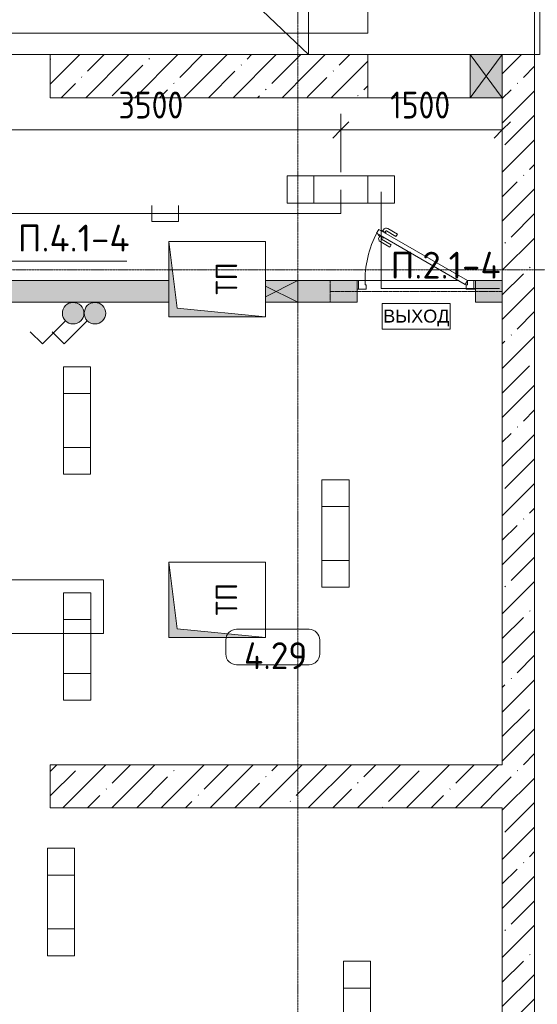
# Model space of a CAD drawing. Header units: millimetres. Extents: x -32229 to 170644, y -13689 to 125138.
# Tile 220 of 256: x 105321 to 110130, y 21325 to 30475. Entities that reach past the tile are written whole.
import ezdxf

# ---------------------------------------------------------------- set-up
doc = ezdxf.new("R2010")
doc.units = ezdxf.units.MM
for name, pattern in [('3_ Штрих_ 1 х 1 мм', [2, 1, -1]), ('ADSK_Линия сетки', [25, 20, -2.5, 0, -2.5]), ('ADSK_Штриховая_ш3 п1_5', [4.5, 3, -1.5])]:
    doc.linetypes.add(name, pattern=pattern)
for name, color, linetype, lineweight in [('A-ANNO-DIMS', 7, 'Continuous', 9), ('A-ANNO-DIMS-200', 7, 'Continuous', 9), ('A-ANNO-NOTE', 7, 'Continuous', 18), ('A-AREA-IDEN', 7, 'Continuous', 9), ('A-DETL-THIN', 7, 'Continuous', 9), ('A-DOOR', 7, 'Continuous', 18), ('A-DOOR-FRAM', 7, 'Continuous', 9), ('A-DOOR-OPNG', 7, 'Continuous', 18), ('A-FLOR', 7, 'Continuous', 18), ('A-GENM', 7, 'Continuous', 18), ('A-GLAZ', 7, 'Continuous', 18), ('A-WALL', 7, 'Continuous', 18), ('A-WALL-PATT', 7, 'Continuous', 40), ('C-PRKG', 7, 'Continuous', 18), ('G-ANNO-TEXT', 7, 'Continuous', 9), ('I-WALL', 7, 'Continuous', 18), ('M-EQPM', 7, 'Continuous', 18), ('M-HVAC-DUCT', 7, 'Continuous', 18), ('S-BEAM', 7, 'Continuous', 18), ('S-GRID', 7, 'Continuous', 9)]:
    doc.layers.add(name, color=color, linetype=linetype, lineweight=lineweight)
doc.layers.add('A-AREA', color=4, linetype='ADSK_Штриховая_ш3 п1_5', lineweight=40, true_color=0x00ffff)
doc.layers.add('A-DETL', color=7, linetype='Continuous', lineweight=9, true_color=0x00a600)
doc.styles.add('Arial_1', font='arial.ttf', dxfattribs={"height": 120})
doc.styles.add('GOST Common', font='GOST_Common.ttf', dxfattribs={"height": 200})
doc.styles.add('GOST Common_5', font='GOST_Common.ttf', dxfattribs={"height": 250})
doc.styles.add('GOST Common_6', font='GOST_Common.ttf', dxfattribs={"width": 0.9, "height": 250})
doc.styles.add('ISOCPEUR', font='isocpeur.ttf', dxfattribs={"height": 250})
doc.dimstyles.new('ГОСТ_2_5_мм2', dxfattribs={"dimscale": 304.8, "dimtxt": 251.428749, "dimasz": 0.492126, "dimexe": 0.492126, "dimexo": 0.656168, "dimgap": 0.098425, "dimtad": 1, "dimdec": 0, "dimdsep": 46, "dimtxsty": 'GOST Common_6', "dimblk1": 'OBLIQUE', "dimblk2": 'OBLIQUE', "dimsah": 1, "dimcen": 0.09, "dimazin": 2, "dimtfac": 1, "dimtdec": 4, "dimtix": 1, "dimtmove": 0, "dimatfit": 3, "dimfxl": 1, "dimtvp": 1, "dimtolj": 1, "dimtzin": 0, "dimarcsym": 2})
pattern_1 = [(45, (0, 0), (-228.0985, 228.0985), []), (45, (228.1, 0), (-228.0985, 228.0985), [403.225, -80.645, 6.706, -73.939])]

# ---------------------------------------------------------------- blocks, each defined once
blk = doc.blocks.new('КР-Проем - Настраиваемый-2814967--01 ЭО')
at = {"layer": 'A-DOOR-OPNG', "color": 253, "lineweight": 13, "true_color": 0xaaaaaa}
for p, q in [((-625, 200), (-325, 200)), ((-325, 200), (625, 200)), ((-625, -200), (-325, -200)), ((-325, -200), (625, -200))]:
    blk.add_line(p, q, dxfattribs=at)
blk = doc.blocks.new('АР_Дверь однопольная - 1100х2100h_техн_ помещ_-5155502--01 ЭО')
at = {"layer": 'A-DOOR', "color": 253, "lineweight": 13, "true_color": 0xaaaaaa}
for p, q in [((-347.7, 575), (-367.7, 540.4)), ((475, 100), (-347.7, 575)), ((-367.7, 540.4), (455, 65.4)), ((455, 65.4), (475, 100))]:
    blk.add_line(p, q, dxfattribs=at)
at = {"layer": 'A-DOOR', "color": 253, "lineweight": 5, "true_color": 0xaaaaaa}
for p, q in [((-326.1, 562.5), (-322.1, 569.4)), ((-322.1, 569.4), (-278.8, 544.4)), ((-311.2, 563.2), (-305.2, 573.6)), ((-289.6, 550.7), (-283.6, 561.1)), ((-188, 511.7), (-276.8, 562.9)), ((-175.5, 533.3), (-264.3, 584.6)), ((-346.1, 527.9), (-350.1, 520.9)), ((-350.1, 520.9), (-306.8, 495.9)), ((-339.2, 514.7), (-345.3, 504.3)), ((-245.5, 412.1), (-334.3, 463.3)), ((-317.6, 502.2), (-323.6, 491.8)), ((-233, 433.7), (-321.8, 485)), ((-306.8, 495.9), (-302.8, 502.9)), ((-278.8, 544.4), (-282.8, 537.5)), ((-188, 511.7), (-175.5, 533.3)), ((-233, 433.7), (-245.5, 412.1))]:
    blk.add_line(p, q, dxfattribs=at)
for centre, radius, start, end in [((475, 100), 950, 150, 180), ((-279.3, 558.6), 30, 60, 150), ((-279.3, 558.6), 4.99, 60, 150), ((-319.3, 489.3), 30, 150, 240), ((-319.3, 489.3), 4.99, 150, 240)]:
    blk.add_arc(centre, radius, start, end, dxfattribs=at)
at = {"layer": 'A-DOOR-FRAM', "color": 253, "lineweight": 13, "true_color": 0xaaaaaa}
for p, q in [((-535, 100), (-550, 100)), ((-475, 100), (-535, 100)), ((-535, 100), (-535, 20)), ((-475, 60), (-475, 100)), ((535, 100), (475, 100)), ((475, 100), (475, 60)), ((535, 20), (535, 100)), ((535, 100), (550, 100)), ((-535, 20), (-550, 20)), ((-535, 20), (-465, 20)), ((-465, 60), (-475, 60)), ((-465, 20), (-465, 60)), ((475, 60), (465, 60)), ((465, 60), (465, 20)), ((465, 20), (535, 20)), ((535, 20), (550, 20))]:
    blk.add_line(p, q, dxfattribs=at)
blk = doc.blocks.new('АР_Машиноместо - 4900x2400_М__5300х2500_-V14--01 ЭО')
at = {"layer": 'C-PRKG', "color": 253, "lineweight": 13, "true_color": 0xaaaaaa}
for q in [(0, 0), (2500, -5300)]:
    blk.add_line((2500, 0), q, dxfattribs=at)
blk = doc.blocks.new('АР_Отверстие прямоугольное - АПТ-4883792--01 ЭО')
at = {"layer": 'A-GLAZ', "lineweight": 13, "true_color": 0xf0f0f0}
blk.add_hatch(color=7, dxfattribs=at).paths.add_polyline_path([(275, -200), (275, 200), (-25, 200), (-25, -200)])
at = {"layer": 'A-GLAZ', "color": 253, "lineweight": 5, "true_color": 0xaaaaaa}
for p, q in [((275, 200), (-25, -200)), ((-25, 200), (275, -200))]:
    blk.add_line(p, q, dxfattribs=at)
at = {"layer": 'A-GLAZ', "color": 253, "lineweight": 13, "true_color": 0xaaaaaa}
for p, q in [((275, 200), (-25, 200)), ((-25, 200), (-25, -200)), ((-25, 200), (-25, -200)), ((275, -200), (275, 200)), ((275, 200), (275, -200)), ((-25, -200), (275, -200))]:
    blk.add_line(p, q, dxfattribs=at)
blk = doc.blocks.new('АР-Заполнение деф_ шва - Д_ш_-V113--01 ЭО')
at = {"layer": 'A-GENM', "color": 253, "lineweight": 13, "true_color": 0xaaaaaa}
for p, q in [((0, 25), (1100, 25)), ((0, -25), (1100, -25))]:
    blk.add_line(p, q, dxfattribs=at)
blk = doc.blocks.new('АР_Отверстие прямоугольное - ОВВ-V117--01 ЭО')
at = {"layer": 'A-GLAZ', "lineweight": 13, "true_color": 0xf0f0f0}
blk.add_hatch(color=7, dxfattribs=at).paths.add_polyline_path([(-75, 100), (-75, -100), (225, -100), (225, 100)])
at = {"layer": 'A-GLAZ', "color": 253, "lineweight": 5, "true_color": 0xaaaaaa}
for p, q in [((-75, 100), (225, -50)), ((225, 50), (-75, -100))]:
    blk.add_line(p, q, dxfattribs=at)
at = {"layer": 'A-GLAZ', "color": 253, "lineweight": 13, "true_color": 0xaaaaaa}
for p, q in [((225, 100), (-75, 100)), ((-75, 100), (-75, -100)), ((-75, 100), (-75, -100)), ((-75, -100), (225, -100))]:
    blk.add_line(p, q, dxfattribs=at)
blk = doc.blocks.new('АР_Перемычка - 200_Уx2_75x5__250-250-V119--01 ЭО')
at = {"layer": 'S-BEAM', "color": 9, "linetype": '3_ Штрих_ 1 х 1 мм', "lineweight": 15, "true_color": 0xc4c4c4}
for p, q in [((-800, 100), (-800, -100)), ((800, 100), (800, -100)), ((-800, 0), (800, 0))]:
    blk.add_line(p, q, dxfattribs=at)
blk = doc.blocks.new('АР_Канал вертикальный прямоугольный - ЭОМ-6914702--01 ЭО')
at = {"layer": 'M-EQPM', "lineweight": 13, "true_color": 0xe2e2e2}
blk.add_hatch(color=254, dxfattribs=at).paths.add_polyline_path([(-350, -450), (-270, 370), (350, 450), (-350, 450), (-350, 313.1)])
at = {"layer": 'M-EQPM', "color": 253, "lineweight": 13, "true_color": 0xaaaaaa}
for p, q in [((350, 450), (-350, 450)), ((-350, 450), (-350, -450)), ((350, 450), (-350, 450)), ((-350, 450), (-350, -450)), ((-350, -450), (-350, 450)), ((-350, 450), (350, 450)), ((-350, -450), (-270, 370)), ((-350, -450), (-270, 370)), ((-270, 370), (350, 450)), ((-270, 370), (350, 450)), ((350, -450), (350, 450)), ((350, 450), (350, -450)), ((-350, -450), (350, -450)), ((350, -450), (-350, -450))]:
    blk.add_line(p, q, dxfattribs=at)
blk = doc.blocks.new('Наметкина 10_РД_АР_П_rvt-1--01 ЭО')
at = {"layer": 'A-WALL-PATT', "lineweight": 5, "true_color": 0xaaaaaa}
h = blk.add_hatch(dxfattribs=at)
h.set_pattern_fill('FP_1', color=253, style=0, pattern_type=2)
h.set_pattern_definition(pattern_1)
h.paths.add_polyline_path([(105605.3, 29750), (108005.3, 29750), (108005.3, 30150), (105605.3, 30150)])
h = blk.add_hatch(dxfattribs=at)
h.set_pattern_fill('FP_1', color=253, style=0, pattern_type=2)
h.set_pattern_definition(pattern_1)
h.paths.add_polyline_path([(108005.3, 29750), (108555.3, 29750), (108555.3, 30150), (108005.3, 30150)])
h = blk.add_hatch(dxfattribs=at)
h.set_pattern_fill('FP_1', color=253, style=0, pattern_type=2)
h.set_pattern_definition(pattern_1)
h.paths.add_polyline_path([(110105.3, 2600), (110105.3, 30150), (109805.3, 30150), (109805.3, 2600)])
h = blk.add_hatch(dxfattribs=at)
h.set_pattern_fill('FP_6', color=253, style=0, pattern_type=2)
h.set_pattern_definition([(135, (300.56, 377.28), (-565.6854, 6e-14), [10, -790]), (135, (349.8, 474.73), (-565.6854, 6e-14), [10, -790]), (135, (423.93, 473.06), (-565.6854, 6e-14), [10, -790]), (135, (229.92, 447.9), (-565.6854, 6e-14), [10, -790]), (135, (155.08, 447.9), (-565.6854, 6e-14), [10, -790]), (135, (114.9, 369.03), (-565.6854, 6e-14), [10, -790]), (135, (132.43, 285.8), (-565.6854, 6e-14), [10, -790]), (135, (214.66, 322), (-565.6854, 6e-14), [10, -790]), (135, (198.16, 261.88), (-565.6854, 6e-14), [10, -790]), (135, (45.2, 272.9), (-565.6854, 6e-14), [10, -790]), (135, (42.32, 336.16), (-565.6854, 6e-14), [10, -790]), (135, (92.26, 192.24), (-565.6854, 6e-14), [10, -790]), (135, (7.07, 149.2), (-565.6854, 6e-14), [10, -790]), (135, (80.6, 95.1), (-565.6854, 6e-14), [10, -790]), (135, (79.53, 36.94), (-565.6854, 6e-14), [10, -790]), (135, (153.87, 74.56), (-565.6854, 6e-14), [10, -790]), (135, (228.35, 124.8), (-565.6854, 6e-14), [10, -790]), (135, (279.75, 180.4), (-565.6854, 6e-14), [10, -790]), (135, (282.9, 31.63), (-565.6854, 6e-14), [10, -790]), (135, (377.38, 53.45), (-565.6854, 6e-14), [10, -790]), (135, (352.28, 102.7), (-565.6854, 6e-14), [10, -790]), (135, (354.05, 0), (-565.6854, 6e-14), [10, -790]), (135, (553.23, 16.45), (-565.6854, 6e-14), [10, -790]), (135, (542.38, 63.45), (-565.6854, 6e-14), [10, -790]), (135, (536.58, 239.3), (-565.6854, 6e-14), [10, -790]), (135, (475.85, 203.9), (-565.6854, 6e-14), [10, -790]), (135, (475.85, 316.54), (-565.6854, 6e-14), [10, -790]), (135, (520.8, 408.7), (-565.6854, 6e-14), [10, -790]), (135, (551.1, 470.8), (-565.6854, 6e-14), [10, -790]), (135, (235.25, 537.93), (-565.6854, 6e-14), [10, -790]), (135, (407.25, 547.65), (-565.6854, 6e-14), [10, -790]), (135, (94.5, 558.6), (-565.6854, 6e-14), [10, -790]), (135, (46.4, 532.3), (-565.6854, 6e-14), [10, -790]), (135, (85.56, 465.04), (-565.6854, 6e-14), [10, -790]), (135, (355.53, 181.14), (-565.6854, 6e-14), [10, -790]), (135, (362.23, 243.6), (-565.6854, 6e-14), [10, -790]), (135, (413.45, 344.1), (-565.6854, 6e-14), [10, -790]), (135, (286.3, 273.25), (-565.6854, 6e-14), [10, -790]), (135, (423.02, 263.72), (-565.6854, 6e-14), [10, -790]), (135, (162.94, 190.2), (-565.6854, 6e-14), [10, -790]), (135, (470.25, 120.93), (-565.6854, 6e-14), [10, -790]), (135, (484.48, 9.78), (-565.6854, 6e-14), [10, -790]), (45, (0, 212.13), (-565.6854, 0), []), (45, (212.13, 0), (-565.6854, 0), []), (45, (353.55, 0), (-565.6854, 0), []), (45, (0, 353.55), (-565.6854, 0), [])])
h.paths.add_polyline_path([(109805.3, 27850), (109805.3, 28050), (109555.3, 28050), (109555.3, 27850)])
h.paths.add_polyline_path([(107605.3, 27850), (108455.3, 27850), (108455.3, 28050), (107605.3, 28050), (107605.3, 28008.5)])
h.paths.add_polyline_path([(102655.3, 27850), (103355.3, 27850), (103355.3, 28050), (99805.3, 28050), (99805.3, 27850), (101190.3, 27850)])
h.paths.add_polyline_path([(104005.3, 27850), (106705.3, 27850), (106705.3, 28050), (104005.3, 28050), (104005.3, 27856.9)])
h = blk.add_hatch(dxfattribs=at)
h.set_pattern_fill('FP_1', color=253, style=0, pattern_type=2)
h.set_pattern_definition(pattern_1)
h.paths.add_polyline_path([(108005.5, 23150), (108005.5, 23550), (105605.3, 23550), (105605.3, 23150)])
h = blk.add_hatch(dxfattribs=at)
h.set_pattern_fill('FP_1', color=253, style=0, pattern_type=2)
h.set_pattern_definition(pattern_1)
h.paths.add_polyline_path([(108005.5, 23150), (109805.3, 23150), (109805.3, 23550), (108005.5, 23550)])
at = {"layer": 'A-AREA', "color": 253, "linetype": '3_ Штрих_ 1 х 1 мм', "lineweight": 13, "true_color": 0xaaaaaa}
blk.add_line((110155.3, 30150), (110105.3, 30150), dxfattribs=at)
at = {"layer": 'A-FLOR', "color": 253, "lineweight": 13, "true_color": 0xaaaaaa}
for p, q in [((108005.3, 36450), (108005.3, 30150)), ((108005.3, 30150), (104755.3, 33250)), ((108005.3, 31250), (108005.3, 30150)), ((110105.3, 30150), (110105.3, 31250)), ((105605.3, 30150), (103055.3, 30150)), ((105605.3, 30150), (103055.3, 30150)), ((109505.3, 30150), (108555.3, 30150)), ((108555.3, 30150), (109505.3, 30150)), ((109805.3, 30150), (109505.3, 30150)), ((109505.3, 30150), (109805.3, 30150)), ((108470.3, 28050), (108455.3, 28050)), ((109400.3, 28050), (108530.3, 28050)), ((109555.3, 28050), (109540.3, 28050))]:
    blk.add_line(p, q, dxfattribs=at)
at = {"layer": 'A-WALL', "color": 253, "lineweight": 13, "true_color": 0xaaaaaa}
for p, q in [((108005.3, 30150), (105605.3, 30150)), ((105605.3, 30150), (105605.3, 29750)), ((108555.3, 30150), (108005.3, 30150)), ((108555.3, 29750), (108555.3, 30150)), ((109805.3, 30150), (109805.3, 29750)), ((110105.3, 30150), (109805.3, 30150)), ((110105.3, 11830), (110105.3, 30150)), ((105605.3, 29750), (108005.3, 29750)), ((108005.3, 29750), (108555.3, 29750)), ((109805.3, 29750), (109805.3, 23550)), ((108005.5, 23550), (105605.3, 23550)), ((105605.3, 23550), (105605.3, 23150)), ((109805.3, 23550), (108005.5, 23550)), ((105605.3, 23150), (108005.5, 23150)), ((108005.5, 23150), (109805.3, 23150)), ((109805.3, 23150), (109805.3, 19275))]:
    blk.add_line(p, q, dxfattribs=at)
at = {"layer": 'I-WALL', "color": 253, "lineweight": 13, "true_color": 0xaaaaaa}
for p, q in [((106705.3, 28050), (105055.3, 28050)), ((107905.3, 28050), (107605.3, 28050)), ((108455.3, 28050), (107905.3, 28050)), ((108455.3, 27850), (108455.3, 28050)), ((109805.3, 28050), (109555.3, 28050)), ((109555.3, 28050), (109555.3, 27850)), ((109805.3, 27850), (109805.3, 28050)), ((105055.3, 27850), (106705.3, 27850)), ((107605.3, 27850), (107905.3, 27850)), ((107905.3, 27850), (108455.3, 27850)), ((109555.3, 27850), (109805.3, 27850))]:
    blk.add_line(p, q, dxfattribs=at)
at = {"layer": 'A-DOOR', "color": 253, "lineweight": 13, "true_color": 0xaaaaaa, "rotation": 180}
blk.add_blockref('КР-Проем - Настраиваемый-2814967--01 ЭО', (109180.3, 29950), dxfattribs=at)
at = {"layer": 'A-DOOR', "color": 253, "lineweight": 13, "true_color": 0xaaaaaa}
blk.add_blockref('АР_Дверь однопольная - 1100х2100h_техн_ помещ_-5155502--01 ЭО', (109005.3, 27950), dxfattribs=at)
at = {"layer": 'A-GENM', "color": 253, "lineweight": 13, "true_color": 0xaaaaaa, "rotation": 270}
blk.add_blockref('АР-Заполнение деф_ шва - Д_ш_-V113--01 ЭО', (110130.3, 31250), dxfattribs=at)
at = {"layer": 'A-GLAZ', "color": 253, "lineweight": 13, "true_color": 0xaaaaaa}
blk.add_blockref('АР_Отверстие прямоугольное - АПТ-4883792--01 ЭО', (109530.3, 29950), dxfattribs=at)
at = {"layer": 'A-GLAZ', "color": 253, "lineweight": 13, "true_color": 0xaaaaaa, "rotation": 180}
blk.add_blockref('АР_Отверстие прямоугольное - ОВВ-V117--01 ЭО', (107830.3, 27950), dxfattribs=at)
at = {"layer": 'C-PRKG', "color": 253, "lineweight": 13, "true_color": 0xaaaaaa, "rotation": 270.0000000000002}
blk.add_blockref('АР_Машиноместо - 4900x2400_М__5300х2500_-V14--01 ЭО', (108555.3, 32850), dxfattribs=at)
at = {"layer": 'M-EQPM', "color": 253, "lineweight": 13, "true_color": 0xaaaaaa, "rotation": 89.9999999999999}
for p in [(107155.3, 28065), (107155.3, 25085)]:
    blk.add_blockref('АР_Канал вертикальный прямоугольный - ЭОМ-6914702--01 ЭО', p, dxfattribs=at)
at = {"layer": 'S-BEAM', "color": 253, "lineweight": 13, "true_color": 0xaaaaaa}
blk.add_blockref('АР_Перемычка - 200_Уx2_75x5__250-250-V119--01 ЭО', (109005.3, 27950), dxfattribs=at)
at = {"layer": 'A-ANNO-NOTE', "color": 253, "lineweight": 5, "true_color": 0xaaaaaa, "char_height": 200, "width": 330, "attachment_point": 5, "rotation": 90, "line_spacing_factor": 1.022766, "style": 'GOST Common'}
for insert in [(107242.6, 28068.8), (107242.6, 25088.8)]:
    blk.add_mtext('\\pt2540,5080,7620,10160,12700,15240,17780,20320,22860,25400,27940,30480,33020,35560,38100,40640,43180,45720,48260,50800,53340,55880,58420,60960,63500,66040,68580,71120,73660,76200,78740,81280;ТП', dxfattribs=dict(at, insert=insert))
blk = doc.blocks.new('Марка помещения 2 - Марка помещения 2-1605974--01 ЭО')
at = {"layer": 'A-AREA-IDEN', "color": 253, "true_color": 0xaaaaaa}
for p, q in [((-1.797, 0.841), (1.569, 0.841)), ((-2.297, -0.309), (-2.297, 0.341)), ((2.069, 0.341), (2.069, -0.309)), ((1.569, -0.809), (-1.797, -0.809))]:
    blk.add_line(p, q, dxfattribs=at)
for centre, start, end in [((-1.797, 0.341), 90, 180), ((1.569, 0.341), 0, 90), ((-1.797, -0.309), 180, 270), ((1.569, -0.309), 270, 360)]:
    blk.add_arc(centre, 0.5, start, end, dxfattribs=at)
blk = doc.blocks.new('DIMBLOCK251--01 ЭО')
at = {"layer": 'A-ANNO-DIMS-200'}
for p, q in [((104804.8, 29142.7), (104804.8, 29600)), ((108304.8, 29056.9), (108304.8, 29600)), ((104804.8, 29450), (104879.8, 29525)), ((108304.8, 29450), (108379.8, 29525)), ((104804.8, 29450), (104729.8, 29375)), ((104804.8, 29450), (108304.8, 29450)), ((104804.8, 29450), (104804.8, 29142.7)), ((108304.8, 29450), (108229.8, 29375)), ((108304.8, 29450), (108304.8, 29056.9))]:
    blk.add_line(p, q, dxfattribs=at)
at = {"layer": 'A-ANNO-DIMS-200', "color": 0, "insert": (106239.5, 29806.7), "char_height": 250, "width": 756.843, "attachment_point": 1, "line_spacing_factor": 1.022761, "style": 'GOST Common_6'}
blk.add_mtext('3500', dxfattribs=at)
blk = doc.blocks.new('_Oblique')
at = {"color": 0, "linetype": 'ByBlock', "lineweight": -2}
blk.add_line((-0.5, -0.5), (0.5, 0.5), dxfattribs=at)
blk = doc.blocks.new('DIMBLOCK252--01 ЭО')
at = {"layer": 'A-ANNO-DIMS-200'}
for p, q in [((108304.8, 29056.9), (108304.8, 29600)), ((109805.3, 29356), (109805.3, 29600)), ((108304.8, 29450), (108379.8, 29525)), ((109805.3, 29450), (109880.3, 29525)), ((108304.8, 29450), (108229.8, 29375)), ((108304.8, 29450), (109805.3, 29450)), ((108304.8, 29450), (108304.8, 29056.9)), ((109805.3, 29450), (109730.3, 29375)), ((109805.3, 29450), (109805.3, 29356))]:
    blk.add_line(p, q, dxfattribs=at)
at = {"layer": 'A-ANNO-DIMS-200', "color": 0, "insert": (108763.1, 29806.7), "char_height": 250, "width": 700.591, "attachment_point": 1, "line_spacing_factor": 1.022761, "style": 'GOST Common_6'}
blk.add_mtext('1500', dxfattribs=at)

msp = doc.modelspace()

# ---------------------------------------------------------------- hatches: boundary and pattern name
at = {"layer": 'A-ANNO-NOTE', "lineweight": 5, "true_color": 0xff0000}
msp.add_hatch(color=1, dxfattribs=at).paths.add_polyline_path([(105817.3, 27647.2), (105839.1, 27649.7), (105853.4, 27653.9), (105873, 27664.2), (105896, 27685.5), (105907.6, 27704.3), (105916.2, 27732.5), (105917.2, 27750.9), (105912.4, 27778.1), (105900.3, 27802.9), (105883.3, 27822.3), (105863.5, 27835.9), (105837.5, 27845.1), (105817.3, 27847.2), (105786.4, 27842.3), (105766.2, 27833.2), (105743.4, 27814.6), (105732.3, 27799.8), (105721.6, 27776.3), (105718.4, 27761.9), (105717.4, 27743.5), (105726.2, 27706), (105737.5, 27686.9), (105755.6, 27668.5), (105774.4, 27656.9), (105797.1, 27649.3)])
at = {"layer": 'A-ANNO-NOTE', "lineweight": 5, "true_color": 0x0000ff}
msp.add_hatch(color=5, dxfattribs=at).paths.add_polyline_path([(106019.8, 27647.2), (106040, 27649.3), (106055.9, 27653.9), (106075.5, 27664.2), (106098.5, 27685.5), (106110.1, 27704.3), (106118.7, 27732.5), (106119.7, 27750.9), (106114.9, 27778.1), (106102.8, 27802.9), (106085.8, 27822.3), (106066, 27835.9), (106040, 27845.1), (106019.8, 27847.2), (105988.9, 27842.3), (105968.7, 27833.2), (105945.9, 27814.6), (105934.8, 27799.8), (105924.1, 27776.3), (105920.9, 27761.9), (105919.9, 27743.5), (105928.7, 27706), (105940, 27686.9), (105958.1, 27668.5), (105976.9, 27656.9), (105999.6, 27649.3)])

# ---------------------------------------------------------------- linework, layer by layer
at = {"layer": 'A-ANNO-NOTE', "color": 5, "lineweight": 9, "true_color": 0x0000ff}
for p, q in [((107804.8, 29024), (108804.8, 29024)), ((107804.8, 28771.3), (107804.8, 29024)), ((108054.8, 28771.3), (108054.8, 29024)), ((108554.8, 29024), (108554.8, 28771.3)), ((108804.8, 29024), (108804.8, 28771.3)), ((108804.8, 28771.3), (107804.8, 28771.3)), ((105949.1, 27676.5), (105735, 27462.4)), ((105735, 27462.4), (105621.8, 27575.6)), ((105727.1, 26250), (105727.1, 27250)), ((105727.1, 27250), (105979.7, 27250)), ((105979.7, 27250), (105979.7, 26250)), ((105727.1, 27000), (105979.7, 27000)), ((105979.7, 26500), (105727.1, 26500)), ((105979.7, 26250), (105727.1, 26250)), ((108128.9, 25200), (108128.9, 26200)), ((108128.9, 26200), (108381.6, 26200)), ((108381.6, 26200), (108381.6, 25200)), ((108128.9, 25950), (108381.6, 25950)), ((108381.6, 25450), (108128.9, 25450)), ((108381.6, 25200), (108128.9, 25200)), ((105578.9, 21776), (105578.9, 22776)), ((105578.9, 22776), (105831.6, 22776)), ((105831.6, 22776), (105831.6, 21776)), ((105578.9, 22526), (105831.6, 22526)), ((105831.6, 22026), (105578.9, 22026)), ((105831.6, 21776), (105578.9, 21776)), ((108328.9, 20725), (108328.9, 21725)), ((108328.9, 21725), (108581.6, 21725)), ((108581.6, 21725), (108581.6, 20725)), ((108328.9, 21475), (108581.6, 21475))]:
    msp.add_line(p, q, dxfattribs=at)
at = {"layer": 'A-ANNO-NOTE', "color": 1, "lineweight": 9, "true_color": 0xff0000}
for p, q in [((108689.3, 27838.3), (109321.4, 27838.3)), ((108689.3, 27598.3), (108689.3, 27838.3)), ((108689.7, 27598.3), (108689.7, 27838)), ((109320.9, 27838), (108689.7, 27838)), ((109320.9, 27838), (109320.9, 27598.3)), ((109321.4, 27838.3), (109321.4, 27598.3)), ((105746.6, 27676.5), (105532.5, 27462.4)), ((105532.5, 27462.4), (105419.3, 27575.6)), ((109321.4, 27598.3), (108689.3, 27598.3)), ((109320.9, 27598.3), (108689.7, 27598.3)), ((105729, 24150), (105729, 25150)), ((105729, 25150), (105981.7, 25150)), ((105981.7, 25150), (105981.7, 24150)), ((105729, 24900), (105981.7, 24900)), ((105981.7, 24400), (105729, 24400)), ((105981.7, 24150), (105729, 24150))]:
    msp.add_line(p, q, dxfattribs=at)
msp.add_circle((105817.3, 27747.2), 100, dxfattribs=at)
at = {"layer": 'A-ANNO-NOTE', "color": 5, "lineweight": 9, "true_color": 0x0000ff}
msp.add_circle((106019.8, 27747.2), 100, dxfattribs=at)
at = {"layer": 'A-ANNO-NOTE', "color": 1, "lineweight": 9, "true_color": 0xff0000}
for start, end in [(90, 270), (270, 90)]:
    msp.add_arc((105817.3, 27747.2), 100, start, end, dxfattribs=at)
at = {"layer": 'A-ANNO-NOTE', "color": 5, "lineweight": 9, "true_color": 0x0000ff}
for start, end in [(90, 270), (270, 90)]:
    msp.add_arc((106019.8, 27747.2), 100, start, end, dxfattribs=at)
at = {"layer": 'A-DETL', "color": 5, "true_color": 0x0000ff}
for p, q in [((108305.3, 28893.9), (108305.3, 28673.9)), ((106547.9, 28748.9), (106547.9, 28598.9)), ((106797.9, 28598.9), (106797.9, 28748.9)), ((108305.3, 28673.9), (101305.3, 28673.9)), ((106547.9, 28598.9), (106797.9, 28598.9))]:
    msp.add_line(p, q, dxfattribs=at)
at = {"layer": 'A-DETL-THIN'}
for p, q in [((108678.9, 27978.2), (108678.9, 28875.7)), ((105194.8, 28230), (106314.8, 28230)), ((108678.9, 27978.2), (109778.9, 27978.2))]:
    msp.add_line(p, q, dxfattribs=at)
at = {"layer": 'M-HVAC-DUCT', "color": 16, "true_color": 0x800000}
for p, q in [((106099.3, 25270.2), (103775.4, 25270.2)), ((106099.3, 25270.2), (106099.3, 24770.2)), ((106099.3, 24770.2), (104275.4, 24770.2))]:
    msp.add_line(p, q, dxfattribs=at)
at = {"layer": 'S-GRID', "color": 253, "linetype": 'ADSK_Линия сетки', "true_color": 0xaaaaaa}
for p, q in [((107905.3, -12088.9), (107905.3, 125138.4)), ((131381.2, 28150), (-30593.4, 28150))]:
    msp.add_line(p, q, dxfattribs=at)

# ---------------------------------------------------------------- block references
at = {"lineweight": 5}
msp.add_blockref('Наметкина 10_РД_АР_П_rvt-1--01 ЭО', (0, 0), dxfattribs=at)
at = {"layer": 'A-AREA-IDEN', "color": 253, "true_color": 0xaaaaaa, "xscale": 199.9999999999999, "yscale": 199.9999999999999, "zscale": 199.9999999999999}
msp.add_blockref('Марка помещения 2 - Марка помещения 2-1605974--01 ЭО', (107695.5, 24641.9), dxfattribs=at)

# ---------------------------------------------------------------- texts
at = {"layer": 'A-ANNO-NOTE', "color": 1, "lineweight": 9, "true_color": 0xff0000, "insert": (109006.4, 27703.2), "char_height": 120, "width": 648, "attachment_point": 5, "line_spacing_factor": 0.936439, "style": 'Arial_1'}
msp.add_mtext('\\pt20.0004,39.9996,60,80.0004,99.9996,120,140.0004,159.9996,180,200.0004,219.9996,240,260.0004,279.9996,300,320.0004,339.9996,360,380.0004,399.9996,420,440.0004,459.9996,480,500.0004,519.9996,540,560.0004,579.9996,600,620.0004,639.9996;ВЫХОД', dxfattribs=at)
at = {"layer": 'A-AREA-IDEN', "color": 253, "true_color": 0xaaaaaa, "insert": (107699, 24564.5), "char_height": 250, "width": 662, "attachment_point": 5, "line_spacing_factor": 1.022766, "style": 'GOST Common_5'}
msp.add_mtext('\\pt100,200,300,400,500,600,700,800,900,1000,1100,1200,1300,1400,1500,1600,1700,1800,1900,2000,2100,2200,2300,2400,2500,2600,2700,2800,2900,3000,3100,3200;4.29', dxfattribs=at)
at = {"layer": 'G-ANNO-TEXT', "char_height": 250, "attachment_point": 1, "line_spacing_factor": 1.139951, "style": 'ISOCPEUR'}
for s, insert, width in [('\\pt600,1200,1800,2400,3000,3600,4200,4800,5400,6000,6600,7200,7800,8400,9000,9600,10200,10800,11400,12000,12600,13200,13800,14400,15000,15600,16200,16800,17400,18000,18600,19200;П.4.1-4', (105302.5, 28570.3), 1068.58), ('\\pt600,1200,1800,2400,3000,3600,4200,4800,5400,6000,6600,7200,7800,8400,9000,9600,10200,10800,11400,12000,12600,13200,13800,14400,15000,15600,16200,16800,17400,18000,18600,19200;П.2.1-4', (108766.6, 28318.5), 1042.32)]:
    msp.add_mtext(s, dxfattribs=dict(at, insert=insert, width=width))

# ---------------------------------------------------------------- dimensions: what is measured, and where the dimension line sits
at = {"layer": 'A-ANNO-DIMS'}
for base, p1, p2, override, picture, middle in [((108304.8, 29450), (104804.8, 28942.7), (108304.8, 28856.9), {"dimpost": '<>', "dimfxl": 3501.050914}, 'DIMBLOCK251--01 ЭО', (106554.8, 29605)), ((109805.2942, 29449.9783), (108304.8093, 28856.9486), (109805.2942, 29556.0443), {"dimpost": '<>', "dimfxl": 1655.351799}, 'DIMBLOCK252--01 ЭО', (109055.0518, 29604.9783))]:
    dim = msp.add_linear_dim(base=base, p1=p1, p2=p2, dimstyle='ГОСТ_2_5_мм2', override=override, dxfattribs=at)
    dim.commit()
    dim.dimension.update_dxf_attribs({"geometry": picture, "text_midpoint": middle})

doc.saveas('drawing.dxf')
